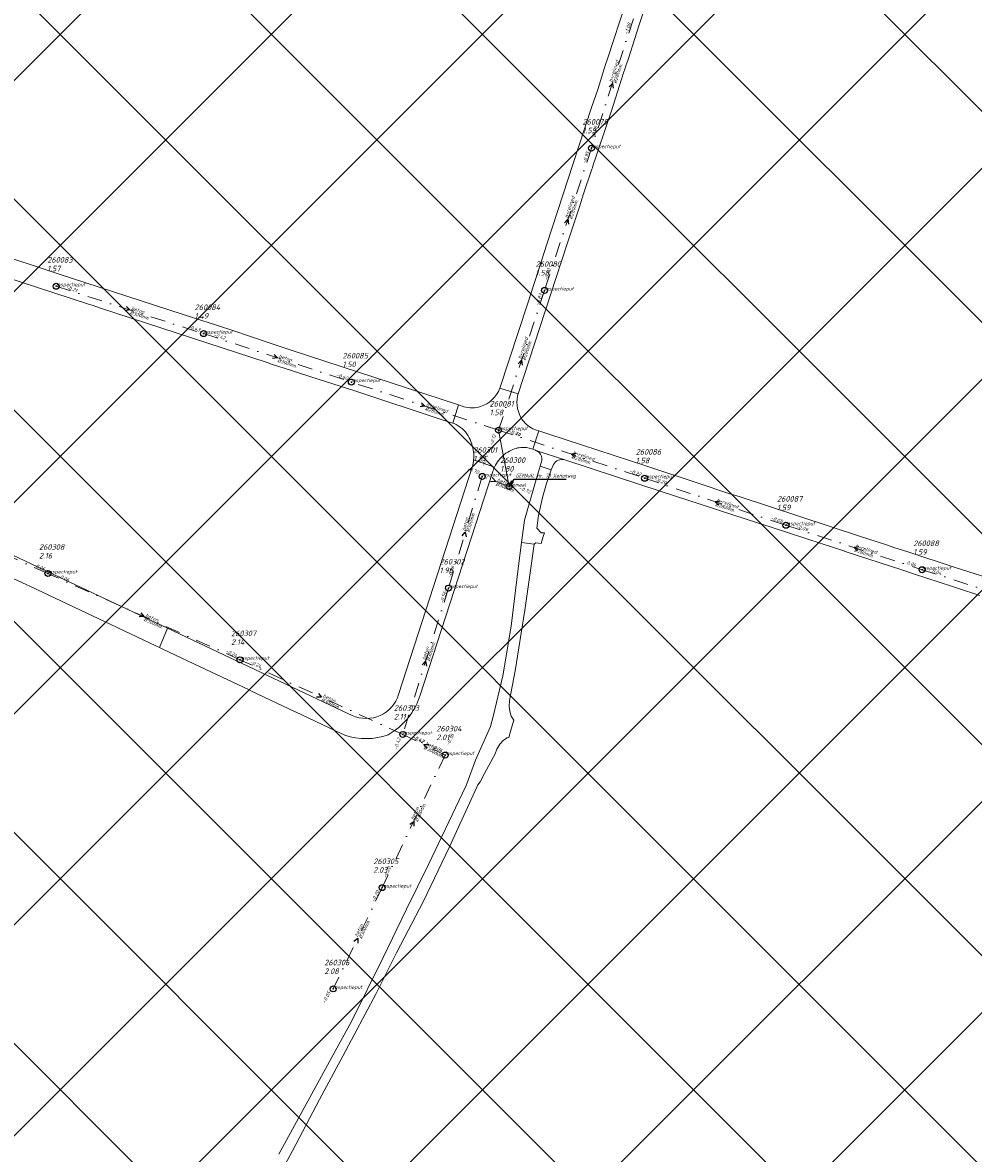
# Model space of a CAD drawing. Extents: x 148869 to 161638, y 453607 to 469810.
# Tile 193 of 256: x 152661 to 152980, y 464079 to 464458. Entities that reach past the tile are written whole.
import ezdxf
from ezdxf.lldxf.tags import DXFTag

# ---------------------------------------------------------------- set-up
doc = ezdxf.new("R2010")
doc.units = 0
doc.header["$PDMODE"] = 32
doc.header["$PDSIZE"] = 2
doc.linetypes.add('RI-VWA', pattern=[11, 5, -3, 0, -3])
doc.layers.get('0').update_dxf_attribs({"linetype": 'CONTINUOUS'})
doc.layers.get('DEFPOINTS').update_dxf_attribs({"linetype": 'CONTINUOUS'})
for name, color, linetype in [('2023 hatch', 90, 'CONTINUOUS'), ('B-OI-AANPIJLING', 1, 'CONTINUOUS'), ('B-OI-GEMAAL', 30, 'CONTINUOUS')]:
    doc.layers.add(name, color=color, linetype=linetype)
for name, color, linetype, lineweight in [('B-OI-RI-BIJZONDERDERHEDEN-T18', 134, 'CONTINUOUS', 18), ('B-OI-RI-PERSLEIDING-G-niet meenemen', 190, 'RI-PERS', 18), ('B-OI-RI-STROOMRICHTING-S', 252, 'CONTINUOUS', 25), ('B-OI-RI-VWA-BOB-T18', 34, 'CONTINUOUS', 18), ('B-OI-RI-VWA-DIAMETER-T18', 34, 'CONTINUOUS', 18), ('B-OI-RI-VWA-MATERIAAL-T18', 34, 'CONTINUOUS', 18), ('B-OI-RI-VWA_PUTDEKSELHOOGTE-T25', 34, 'CONTINUOUS', 25), ('B-OI-RI-VWA_PUTNUMMER-T25', 34, 'CONTINUOUS', 25), ('B-OI-RI-VWA_RIOOLPUT-S', 34, 'CONTINUOUS', 25), ('B-OI-RI-VWA_TRANSPORTLEIDING-G', 34, 'RI-VWA', 18), ('B-RO-VH-VERHARDING_ASFALT-GV', 251, 'CONTINUOUS', 18), ('B-RO-VH-VERHARDING_FUNDERING_ZAND-GV', 251, 'CONTINUOUS', 18), ('B-RO-VH-VERHARDING_STRAATBAKSTEEN-GV', 251, 'CONTINUOUS', 18)]:
    doc.layers.add(name, color=color, linetype=linetype, lineweight=lineweight)
doc.styles.add('NLCS-ISO-M500-T18_CURSIEF', font='NLCS-ISO.ttf', dxfattribs={"oblique": 15, "height": 0.9})
doc.styles.add('NLCS-ISO-M750-T25_CURSIEF', font='NLCS-ISO.ttf', dxfattribs={"oblique": 15, "height": 1.875})
tags = doc.linetypes.add('RI-PERS', pattern='A,7,-2,["P",Standard,S=1.8,R=0,X=-0.5,Y=-0.9],-2,7,-2,[102,NLCS.SHX,S=1,R=180,X=0,Y=0],-2', length=22).pattern_tags.tags
tags[6] = DXFTag(74, 10)

# ---------------------------------------------------------------- blocks, each defined once
blk = doc.blocks.new('ACMAP_ANN_TEMPLATE_vwa-diam')
at = {"color": 0, "linetype": 'ByBlock', "style": 'NLCS-ISO-M500-T18_CURSIEF', "oblique": 15}
blk.add_attdef('vwa-diam', (0.3, -1.3), '', height=1.2, dxfattribs=at)
blk = doc.blocks.new('ACMAP_ANN_TEMPLATE_vwa-materiaal')
at = {"color": 0, "linetype": 'ByBlock', "style": 'NLCS-ISO-M500-T18_CURSIEF', "oblique": 15}
blk.add_attdef('vwa-mat', (0.3, 0.2), '', height=1.2, dxfattribs=at)
blk = doc.blocks.new('ACMAP_ANN_TEMPLATE_vwa-nap-l')
at = {"color": 0, "linetype": 'ByBlock', "style": 'NLCS-ISO-M500-T18_CURSIEF', "oblique": 15}
blk.add_attdef('vwa-nap-l', (3.3, 0.2), '', height=1.2, dxfattribs=at)
blk = doc.blocks.new('ACMAP_ANN_TEMPLATE_vwa-nap-r')
at = {"color": 0, "linetype": 'ByBlock', "style": 'NLCS-ISO-M500-T18_CURSIEF', "oblique": 15}
blk.add_attdef('vwa-nap-r', (-5.6, 0.2), '', height=1.2, dxfattribs=at)
blk = doc.blocks.new('ACMAP_ANN_TEMPLATE_type knoop')
at = {"layer": 'DEFPOINTS', "style": 'NLCS-ISO-M500-T18_CURSIEF', "oblique": 15}
blk.add_attdef('type_knoop', (0, 0), '', height=1.2, dxfattribs=at)
blk = doc.blocks.new('ACMAP_ANN_TEMPLATE_vwa-puth')
at = {"color": 0, "linetype": 'ByBlock', "style": 'NLCS-ISO-M750-T25_CURSIEF', "oblique": 15}
blk.add_attdef('vwa-puth', (-3, 5), '', height=1.88, dxfattribs=at)
blk = doc.blocks.new('ACMAP_ANN_TEMPLATE_vwa-putnr')
at = {"color": 0, "linetype": 'ByBlock', "style": 'NLCS-ISO-M750-T25_CURSIEF', "oblique": 15}
blk.add_attdef('vaw-putnr', (-3, 7.9), '', height=1.88, dxfattribs=at)

msp = doc.modelspace()

# ---------------------------------------------------------------- hatches: boundary and pattern name
at = {"layer": '2023 hatch'}
h = msp.add_hatch(dxfattribs=at)
h.set_pattern_fill('L45L135', color=256, scale=49.98)
h.set_pattern_definition([(45, (0, 0), (-35.341197, 35.341197), []), (135, (0, 0), (-35.341197, -35.341197), [])])
h.paths.add_polyline_path([(155033.65, 463387.49), (154736.21, 463174.82), (154703.82, 463157.03), (154669.13, 463116.73), (154497.36, 463128.81), (154485.96, 463103.35), (154403, 462810.28), (154029.41, 462913.19), (153921.91, 462926.36), (153533.06, 462959.92), (153521.58, 463046.87), (153065.73, 463131.59), (152840.09, 463157.69), (152602.55, 463321.62), (152457.44, 463373.38), (152283.77, 463566.95), (152230.15, 463641.33), (152156.25, 463699.58), (152012.16, 463887.19), (152009.38, 463939.89), (151991.35, 464191.03), (152103.19, 464343.83), (152153.39, 464455.21), (152151.03, 464561.94), (152249.45, 464811.76), (152130.92, 465032.5), (152332.42, 465169.93), (152738.18, 465252.75), (152947.54, 465152.17), (153150.32, 465023.39), (153302.02, 464886.05), (153728.6, 464650.43), (153874.6, 464567.83), (153954.88, 464501.43), (153988.94, 464472.57), (154027.82, 464422.75), (154193.47, 464138.07), (154280.01, 463968.67), (154339.28, 463993.19), (154494.94, 463873.13), (154622.49, 463821.49), (154755.92, 463721.99), (154868.72, 463597.28)])

# ---------------------------------------------------------------- linework, layer by layer
at = {"layer": 'B-OI-AANPIJLING', "color": 251, "flags": 128}
msp.add_lwpolyline([(152824.3, 464302.6), (152825.66, 464303.94), (152825.03, 464304.37), (152824.3, 464302.6), (152825.13, 464304.3), (152825.24, 464304.23), (152824.3, 464302.6), (152825.45, 464304.09), (152825.56, 464304.01), (152824.3, 464302.6), (152825.98, 464305.11), (152843.42, 464305.11)], dxfattribs=at)
at = {"layer": 'B-OI-GEMAAL'}
msp.add_point((152824.3, 464302.6), dxfattribs=at)
at = {"layer": 'B-OI-RI-PERSLEIDING-G-niet meenemen'}
msp.add_line((152820.75, 464321.47), (152824.3, 464302.6), dxfattribs=at)
at = {"layer": 'B-OI-RI-STROOMRICHTING-S', "color": 251}
for points in [[(152857.74, 464436.38), (152858.88, 464437.53), (152859.11, 464435.93)], [(152842.88, 464390.93), (152844.01, 464392.08), (152844.23, 464390.48)], [(152696.17, 464362.85), (152697.33, 464361.72), (152695.73, 464361.48)], [(152745.6, 464346.81), (152746.73, 464345.68), (152745.14, 464345.44)], [(152827.32, 464343.73), (152828.45, 464344.87), (152828.68, 464343.28)], [(152794.98, 464330.65), (152796.12, 464329.52), (152794.52, 464329.28)], [(152846.8, 464313.65), (152845.2, 464313.42), (152846.35, 464312.29)], [(152818.61, 464305.58), (152819.8, 464304.3), (152818.07, 464304.12)], [(152894.9, 464297.73), (152893.32, 464297.5), (152894.45, 464296.36)], [(152808.54, 464286.13), (152809.64, 464287.3), (152809.92, 464285.71)], [(152941.36, 464282.43), (152939.77, 464282.2), (152940.9, 464281.06)], [(152701.02, 464260.3), (152702.05, 464259.05), (152700.43, 464258.98)], [(152795.23, 464242.94), (152796.35, 464244.1), (152796.61, 464242.51)], [(152760.43, 464233.35), (152761.45, 464232.1), (152759.83, 464232.05)], [(152797.4, 464216.17), (152795.8, 464216.15), (152796.77, 464214.87)], [(152791.08, 464189.51), (152792.35, 464190.5), (152792.38, 464188.89)], [(152772.32, 464150.37), (152773.6, 464151.35), (152773.61, 464149.74)]]:
    msp.add_lwpolyline(points, dxfattribs=at)
at = {"layer": 'B-OI-RI-VWA_RIOOLPUT-S'}
for p in [(152851.86, 464415.88), (152672.66, 464369.65), (152836.16, 464368.27), (152721.99, 464353.79), (152771.5, 464337.57), (152820.75, 464321.47), (152815.3, 464306), (152869.66, 464305.37), (152824.3, 464302.6), (152916.97, 464289.63), (152669.9, 464273.5), (152962.56, 464274.76), (152804, 464268.6), (152734.2, 464244.6), (152788.7, 464219.6), (152802.9, 464212.7), (152781.8, 464168.3), (152765.4, 464134.4)]:
    msp.add_point(p, dxfattribs=at)
at = {"layer": 'B-OI-RI-VWA_TRANSPORTLEIDING-G', "color": 251}
for p, q in [((152865.89, 464459.17), (152851.86, 464415.88)), ((152851.86, 464415.88), (152836.16, 464368.27)), ((152672.66, 464369.65), (152721.99, 464353.79)), ((152836.16, 464368.27), (152820.75, 464321.47)), ((152721.99, 464353.79), (152771.5, 464337.57)), ((152820.75, 464321.47), (152771.5, 464337.57)), ((152820.75, 464321.47), (152869.66, 464305.37)), ((152815.3, 464306), (152804, 464268.6)), ((152824.3, 464302.6), (152815.3, 464306)), ((152869.66, 464305.37), (152916.97, 464289.63)), ((152669.9, 464273.5), (152623.5, 464294.2)), ((152916.97, 464289.63), (152962.56, 464274.76)), ((152734.2, 464244.6), (152669.9, 464273.5)), ((152962.56, 464274.76), (153008.99, 464259.89)), ((152804, 464268.6), (152788.7, 464219.6)), ((152788.7, 464219.6), (152734.2, 464244.6)), ((152788.7, 464219.6), (152802.9, 464212.7)), ((152802.9, 464212.7), (152781.8, 464168.3)), ((152781.8, 464168.3), (152765.4, 464134.4))]:
    msp.add_line(p, q, dxfattribs=at)
at = {"layer": 'B-RO-VH-VERHARDING_ASFALT-GV', "flags": 128}
for points in [[(152863.25, 464464.27), (152857.33, 464446.12), (152856.92, 464444.85), (152856.81, 464444.53), (152856.6, 464443.88), (152854.03, 464435.59), (152852.04, 464429.89), (152847.57, 464416.21), (152840.51, 464394.72), (152836.98, 464383.7), (152835.14, 464378.16), (152830.51, 464364.03), (152821.15, 464335.52), (152827.33, 464333.59), (152840.01, 464372.61), (152843.84, 464384.23), (152846.93, 464393.6), (152847.83, 464396.29), (152849.25, 464400.59), (152851.99, 464408.86), (152852.16, 464409.36), (152852.47, 464410.33), (152853.33, 464412.87)], [(152853.33, 464412.87), (152857.11, 464424.1), (152858.46, 464428.11), (152859.92, 464432.64), (152860.6, 464434.73), (152862.64, 464441.08), (152863.05, 464442.36), (152863.41, 464443.47), (152864.11, 464445.63), (152867.87, 464457.23), (152869.47, 464462.17)], [(152630.83, 464380.82), (152683.5, 464363.69), (152684.72, 464363.29), (152687.55, 464362.37), (152743.33, 464344.08), (152744.79, 464343.6), (152751.48, 464341.4), (152752.82, 464340.96), (152757.88, 464339.3), (152772.6, 464334.61), (152801.92, 464324.96), (152805.41, 464323.84), (152807.3, 464329.91), (152751.32, 464348.31), (152745.36, 464350.3), (152737.09, 464353.08), (152732.48, 464354.59), (152726.38, 464356.59), (152718.59, 464359.14), (152714.88, 464360.36), (152673.36, 464373.87), (152650.67, 464381.29)], [(152827.12, 464332.94), (152827.33, 464333.59), (152821.15, 464335.52)], [(152808.27, 464329.6), (152807.3, 464329.91), (152805.41, 464323.84), (152805.88, 464323.69)], [(152809.14, 464329.31), (152808.8, 464329.41)], [(152829.29, 464315.71), (152830.07, 464315.64), (152832.23, 464315.1), (152834.21, 464321.23), (152833.5, 464321.45), (152832.78, 464321.69)], [(152989.94, 464270.31), (152973.93, 464275.41), (152957.41, 464280.81), (152953.43, 464282.11), (152950.28, 464283.15), (152941.64, 464285.99), (152941.62, 464286), (152901.6, 464299.17), (152897.89, 464300.32), (152887.6, 464303.75), (152887.56, 464303.77), (152870.38, 464309.4), (152837.61, 464320.14), (152834.21, 464321.23), (152832.23, 464315.1), (152833.08, 464314.77), (152833.29, 464314.68), (152842.98, 464311.49), (152868.36, 464303.22), (152880.01, 464299.43), (152892.05, 464295.51), (152895.11, 464294.51), (152907.81, 464290.38), (152911.74, 464289.09), (152924.34, 464284.96), (152936.66, 464280.91), (152936.74, 464280.88), (152937.18, 464280.71), (152955.75, 464274.67), (152960.05, 464273.28), (152972.42, 464269.23), (152974.39, 464268.57), (152981.92, 464266.11)], [(152819.4, 464309.1), (152812.41, 464311.5)], [(152812.41, 464311.5), (152819.4, 464309.1)], [(152842.98, 464311.49), (152833.29, 464314.68)], [(152835.21, 464311.33), (152834.73, 464309.43), (152838.34, 464308.19), (152839.17, 464309.98)], [(152811.99, 464309.4), (152787.32, 464233)], [(152794.49, 464232.74), (152818.71, 464307.35)], [(152627.43, 464286.46), (152656.64, 464272.62), (152662.85, 464269.66), (152663.82, 464269.23), (152668.36, 464267.09), (152693.12, 464255.39), (152693.35, 464255.28), (152706.06, 464249.23), (152706.2, 464249.16), (152707.2, 464248.69), (152709.89, 464255.17), (152671.35, 464273.39), (152630.82, 464292.56)], [(152771.79, 464225.95), (152768.39, 464227.5), (152709.89, 464255.17), (152707.2, 464248.69), (152708.61, 464248.03), (152722.73, 464241.39)], [(152722.73, 464241.39), (152737.06, 464234.6), (152738.06, 464234.12), (152752.71, 464227.15), (152752.76, 464227.13), (152766.15, 464220.83), (152766.16, 464220.83), (152769.3, 464219.34)], [(152783.86, 464219.43), (152785.83, 464220.83)]]:
    msp.add_lwpolyline(points, dxfattribs=at)
at = {"layer": 'B-RO-VH-VERHARDING_ASFALT-GV'}
for points in [[(152821.15, 464335.52, -0.234554), (152814.75, 464329.4)], [(152828.82, 464324.84, -0.209429), (152827.12, 464332.94)], [(152808.8, 464329.41, -0.013419), (152808.27, 464329.6)], [(152814.75, 464329.4, -0.143956), (152809.14, 464329.31)], [(152805.88, 464323.69, -0.165248), (152810.55, 464319.59)], [(152832.78, 464321.69, -0.140583), (152828.82, 464324.84)], [(152810.55, 464319.59, -0.0647), (152811.77, 464316.94)], [(152811.77, 464316.94, -0.113647), (152812.41, 464311.5)], [(152825.08, 464314.82, -0.120285), (152829.29, 464315.71)], [(152812.41, 464311.5, -0.043773), (152811.99, 464309.4)], [(152819.4, 464309.1, -0.105244), (152822.68, 464313.34)], [(152822.68, 464313.34, -0.045071), (152825.08, 464314.82)], [(152833.29, 464314.68, -0.068997), (152834.33, 464313.97)], [(152834.33, 464313.97, -0.245034), (152835.21, 464311.33)], [(152839.17, 464309.98, -0.357466), (152842.98, 464311.49)], [(152818.71, 464307.35, -0.036544), (152819.4, 464309.1)], [(152787.32, 464233, -0.214944), (152781.15, 464225.97)], [(152785.83, 464220.83, 0.173769), (152794.49, 464232.74)], [(152781.15, 464225.97, -0.215118), (152771.79, 464225.95)], [(152769.3, 464219.34, 0.161882), (152783.86, 464219.43)]]:
    msp.add_lwpolyline(points, format="xyb", dxfattribs=at)
at = {"layer": 'B-RO-VH-VERHARDING_FUNDERING_ZAND-GV', "flags": 128}
msp.add_lwpolyline([(152746.37, 464070.22), (152751.78, 464080.13), (152760.83, 464097.38), (152768.72, 464112.15), (152779.79, 464132.91), (152786.64, 464146.43), (152795.62, 464163.77), (152804.25, 464181.76), (152813.51, 464201.91), (152813.88, 464202.71), (152814.59, 464203.77), (152816.08, 464206.56), (152819.62, 464213.16), (152820.19, 464214.67), (152821.23, 464216.32), (152822.38, 464217.68), (152823.65, 464218.45), (152824.23, 464218.57), (152825.09, 464221.79), (152825.93, 464224.34), (152824.96, 464225.75), (152824.49, 464227.41), (152824.36, 464228.99), (152824.42, 464230.93), (152826.33, 464240.87), (152829.56, 464261.26), (152831.44, 464274.53), (152832.74, 464283.3), (152828.43, 464283.85), (152827.4, 464276), (152825.01, 464255.86), (152822.15, 464239.23), (152819, 464225.64), (152818.06, 464222.23), (152813.04, 464210.99), (152810.23, 464203.41), (152809.89, 464202.5), (152806.39, 464194.98), (152797.32, 464176), (152789.96, 464161.07), (152782.17, 464144.9), (152771.53, 464123.47), (152766.1, 464113.55), (152747.22, 464079.1)], dxfattribs=at)
at = {"layer": 'B-RO-VH-VERHARDING_STRAATBAKSTEEN-GV', "flags": 128}
msp.add_lwpolyline([(152834.73, 464309.43), (152833.39, 464304.99), (152829.4, 464291.29), (152828.43, 464283.85), (152832.74, 464283.3), (152833.25, 464283.73), (152834.99, 464283.52), (152835.73, 464285.84), (152836.14, 464287.12), (152835.05, 464287.12), (152833.53, 464288.65), (152834.16, 464292.85), (152835.45, 464298.89), (152836.82, 464303.67), (152838.34, 464308.19)], close=True, dxfattribs=at)

# ---------------------------------------------------------------- block references
at = {"layer": 'B-OI-RI-VWA-BOB-T18', "color": 251}
for name, p, rotation, values in [('ACMAP_ANN_TEMPLATE_vwa-nap-r', (152865.89, 464459.17), 72.2826042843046, {'vwa-nap-r': '-1.08'}), ('ACMAP_ANN_TEMPLATE_vwa-nap-l', (152851.86, 464415.88), 71.74937431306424, {'vwa-nap-l': '-0.93'}), ('ACMAP_ANN_TEMPLATE_vwa-nap-r', (152851.86, 464415.88), 72.04283673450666, {'vwa-nap-r': '-0.95'}), ('ACMAP_ANN_TEMPLATE_vwa-nap-l', (152836.16, 464368.27), 71.77465549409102, {'vwa-nap-l': '-0.83'}), ('ACMAP_ANN_TEMPLATE_vwa-nap-l', (152672.66, 464369.65), 342.1769755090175, {'vwa-nap-l': '-0.21'}), ('ACMAP_ANN_TEMPLATE_vwa-nap-r', (152836.16, 464368.27), 71.74937431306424, {'vwa-nap-r': '-0.83'}), ('ACMAP_ANN_TEMPLATE_vwa-nap-r', (152721.99, 464353.79), 342.1769755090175, {'vwa-nap-r': '-0.43'}), ('ACMAP_ANN_TEMPLATE_vwa-nap-l', (152721.99, 464353.79), 341.8606565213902, {'vwa-nap-l': '-0.42'}), ('ACMAP_ANN_TEMPLATE_vwa-nap-r', (152771.5, 464337.57), 341.8606565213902, {'vwa-nap-r': '-0.60'}), ('ACMAP_ANN_TEMPLATE_vwa-nap-r', (152771.5, 464337.57), 341.8972475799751, {'vwa-nap-r': '-0.60'}), ('ACMAP_ANN_TEMPLATE_vwa-nap-r', (152820.75, 464321.47), 71.77465549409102, {'vwa-nap-r': '-0.12'}), ('ACMAP_ANN_TEMPLATE_vwa-nap-l', (152820.75, 464321.47), 341.7796938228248, {'vwa-nap-l': '-0.40'}), ('ACMAP_ANN_TEMPLATE_vwa-nap-l', (152820.75, 464321.47), 341.8972475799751, {'vwa-nap-l': '-0.74'}), ('ACMAP_ANN_TEMPLATE_vwa-nap-l', (152815.3, 464306), 73.18838370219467, {'vwa-nap-l': '-0.70'}), ('ACMAP_ANN_TEMPLATE_vwa-nap-r', (152815.3, 464306), 339.304549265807, {'vwa-nap-r': '-0.70'}), ('ACMAP_ANN_TEMPLATE_vwa-nap-r', (152869.66, 464305.37), 341.7796938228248, {'vwa-nap-r': '-0.22'}), ('ACMAP_ANN_TEMPLATE_vwa-nap-l', (152869.66, 464305.37), 341.5977563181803, {'vwa-nap-l': '-0.20'}), ('ACMAP_ANN_TEMPLATE_vwa-nap-l', (152824.3, 464302.6), 339.304549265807, {'vwa-nap-l': '-0.72'}), ('ACMAP_ANN_TEMPLATE_vwa-nap-r', (152916.97, 464289.63), 341.5977563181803, {'vwa-nap-r': '-0.08'}), ('ACMAP_ANN_TEMPLATE_vwa-nap-l', (152916.97, 464289.63), 341.9353300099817, {'vwa-nap-l': '-0.09'}), ('ACMAP_ANN_TEMPLATE_vwa-nap-r', (152962.56, 464274.76), 341.9353300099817, {'vwa-nap-r': '0.04'}), ('ACMAP_ANN_TEMPLATE_vwa-nap-r', (152669.9, 464273.5), 335.7981954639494, {'vwa-nap-r': '-0.06'}), ('ACMAP_ANN_TEMPLATE_vwa-nap-l', (152804, 464268.6), 72.65929222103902, {'vwa-nap-l': '-0.56'}), ('ACMAP_ANN_TEMPLATE_vwa-nap-l', (152962.56, 464274.76), 342.2414489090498, {'vwa-nap-l': '0.04'}), ('ACMAP_ANN_TEMPLATE_vwa-nap-l', (152669.9, 464273.5), 335.9573611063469, {'vwa-nap-l': '-0.06'}), ('ACMAP_ANN_TEMPLATE_vwa-nap-r', (152804, 464268.6), 73.18838370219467, {'vwa-nap-r': '-0.56'}), ('ACMAP_ANN_TEMPLATE_vwa-nap-r', (152734.2, 464244.6), 335.3583380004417, {'vwa-nap-r': '-0.24'}), ('ACMAP_ANN_TEMPLATE_vwa-nap-l', (152734.2, 464244.6), 335.7981954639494, {'vwa-nap-l': '-0.24'}), ('ACMAP_ANN_TEMPLATE_vwa-nap-r', (152788.7, 464219.6), 72.65929222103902, {'vwa-nap-r': '-0.42'}), ('ACMAP_ANN_TEMPLATE_vwa-nap-l', (152788.7, 464219.6), 334.0841649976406, {'vwa-nap-l': '-0.42'}), ('ACMAP_ANN_TEMPLATE_vwa-nap-l', (152788.7, 464219.6), 335.3583380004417, {'vwa-nap-l': '-0.42'}), ('ACMAP_ANN_TEMPLATE_vwa-nap-l', (152802.9, 464212.7), 64.5817539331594, {'vwa-nap-l': '-0.36'}), ('ACMAP_ANN_TEMPLATE_vwa-nap-r', (152802.9, 464212.7), 334.0841649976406, {'vwa-nap-r': '-0.36'}), ('ACMAP_ANN_TEMPLATE_vwa-nap-l', (152781.8, 464168.3), 64.1834259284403, {'vwa-nap-l': '-0.20'}), ('ACMAP_ANN_TEMPLATE_vwa-nap-r', (152781.8, 464168.3), 64.5817539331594, {'vwa-nap-r': '-0.20'}), ('ACMAP_ANN_TEMPLATE_vwa-nap-r', (152765.4, 464134.4), 64.1834259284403, {'vwa-nap-r': '-0.05'})]:
    msp.add_blockref(name, p, dxfattribs=dict(at, rotation=rotation)).add_auto_attribs(values)
at = {"layer": 'B-OI-RI-VWA-DIAMETER-T18', "color": 251}
for p, rotation, values in [((152858.88, 464437.53), 72.04283673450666, {'vwa-diam': '%%c280mm.'}), ((152844.01, 464392.08), 71.74937431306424, {'vwa-diam': '%%c280mm.'}), ((152697.33, 464361.72), 342.1769755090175, {'vwa-diam': '%%c300mm.'}), ((152828.45, 464344.87), 71.77465549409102, {'vwa-diam': '%%c280mm.'}), ((152746.74, 464345.68), 341.8606565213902, {'vwa-diam': '%%c300mm.'}), ((152796.12, 464329.52), 341.8972475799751, {'vwa-diam': '%%c280mm.'}), ((152845.2, 464313.42), 341.7796938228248, {'vwa-diam': '%%c280mm.'}), ((152819.8, 464304.3), 339.304549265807, {'vwa-diam': '%%c300mm.'}), ((152893.32, 464297.5), 341.5977563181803, {'vwa-diam': '%%c280mm.'}), ((152809.65, 464287.3), 73.18838370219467, {'vwa-diam': '%%c300mm.'}), ((152939.77, 464282.2), 341.9353300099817, {'vwa-diam': '%%c280mm.'}), ((152702.05, 464259.05), 335.7981954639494, {'vwa-diam': '%%c300mm.'}), ((152796.35, 464244.1), 72.65929222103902, {'vwa-diam': '%%c300mm.'}), ((152761.45, 464232.1), 335.3583380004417, {'vwa-diam': '%%c300mm.'}), ((152795.8, 464216.15), 334.0841649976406, {'vwa-diam': '%%c300mm.'}), ((152792.35, 464190.5), 64.5817539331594, {'vwa-diam': '%%c300mm.'}), ((152773.6, 464151.35), 64.1834259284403, {'vwa-diam': '%%c300mm.'})]:
    msp.add_blockref('ACMAP_ANN_TEMPLATE_vwa-diam', p, dxfattribs=dict(at, rotation=rotation)).add_auto_attribs(values)
at = {"layer": 'B-OI-RI-VWA-MATERIAAL-T18', "color": 251}
for p, rotation, values in [((152858.88, 464437.53), 72.04283673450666, {'vwa-mat': 'b+relined'}), ((152844.01, 464392.08), 71.74937431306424, {'vwa-mat': 'b+relined'}), ((152697.33, 464361.72), 342.1769755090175, {'vwa-mat': 'beton'}), ((152828.45, 464344.87), 71.77465549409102, {'vwa-mat': 'b+relined'}), ((152746.74, 464345.68), 341.8606565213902, {'vwa-mat': 'beton'}), ((152796.12, 464329.52), 341.8972475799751, {'vwa-mat': 'b+relined'}), ((152845.2, 464313.42), 341.7796938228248, {'vwa-mat': 'b+relined'}), ((152819.8, 464304.3), 339.304549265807, {'vwa-mat': 'beton'}), ((152893.32, 464297.5), 341.5977563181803, {'vwa-mat': 'b+relined'}), ((152809.65, 464287.3), 73.18838370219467, {'vwa-mat': 'beton'}), ((152939.77, 464282.2), 341.9353300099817, {'vwa-mat': 'b+relined'}), ((152702.05, 464259.05), 335.7981954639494, {'vwa-mat': 'beton'}), ((152796.35, 464244.1), 72.65929222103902, {'vwa-mat': 'beton'}), ((152761.45, 464232.1), 335.3583380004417, {'vwa-mat': 'beton'}), ((152795.8, 464216.15), 334.0841649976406, {'vwa-mat': 'beton'}), ((152792.35, 464190.5), 64.5817539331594, {'vwa-mat': 'beton'}), ((152773.6, 464151.35), 64.1834259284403, {'vwa-mat': 'beton'})]:
    msp.add_blockref('ACMAP_ANN_TEMPLATE_vwa-materiaal', p, dxfattribs=dict(at, rotation=rotation)).add_auto_attribs(values)
at = {"layer": 'B-OI-RI-VWA_PUTDEKSELHOOGTE-T25', "color": 251}
for p, values in [((152851.86, 464415.88), {'vwa-puth': '1.59'}), ((152672.66, 464369.65), {'vwa-puth': '1.57'}), ((152836.16, 464368.27), {'vwa-puth': '1.58'}), ((152721.99, 464353.79), {'vwa-puth': '1.49'}), ((152771.5, 464337.57), {'vwa-puth': '1.50'}), ((152820.75, 464321.47), {'vwa-puth': '1.58'}), ((152815.3, 464306), {'vwa-puth': '1.81'}), ((152869.66, 464305.37), {'vwa-puth': '1.58'}), ((152824.3, 464302.6), {'vwa-puth': '1.80'}), ((152916.97, 464289.63), {'vwa-puth': '1.59'}), ((152962.56, 464274.76), {'vwa-puth': '1.59'}), ((152669.9, 464273.5), {'vwa-puth': '2.16'}), ((152804, 464268.6), {'vwa-puth': '1.96'}), ((152734.2, 464244.6), {'vwa-puth': '2.14'}), ((152788.7, 464219.6), {'vwa-puth': '2.11'}), ((152802.9, 464212.7), {'vwa-puth': '2.01'}), ((152781.8, 464168.3), {'vwa-puth': '2.03'}), ((152765.4, 464134.4), {'vwa-puth': '2.08'})]:
    msp.add_blockref('ACMAP_ANN_TEMPLATE_vwa-puth', p, dxfattribs=at).add_auto_attribs(values)
at = {"layer": 'B-OI-RI-VWA_PUTNUMMER-T25', "color": 251}
for p, values in [((152851.86, 464415.88), {'vaw-putnr': '260079'}), ((152672.66, 464369.65), {'vaw-putnr': '260083'}), ((152836.16, 464368.27), {'vaw-putnr': '260080'}), ((152721.99, 464353.79), {'vaw-putnr': '260084'}), ((152771.5, 464337.57), {'vaw-putnr': '260085'}), ((152820.75, 464321.47), {'vaw-putnr': '260081'}), ((152815.3, 464306), {'vaw-putnr': '260301'}), ((152869.66, 464305.37), {'vaw-putnr': '260086'}), ((152824.3, 464302.6), {'vaw-putnr': '260300'}), ((152916.97, 464289.63), {'vaw-putnr': '260087'}), ((152669.9, 464273.5), {'vaw-putnr': '260308'}), ((152962.56, 464274.76), {'vaw-putnr': '260088'}), ((152804, 464268.6), {'vaw-putnr': '260302'}), ((152734.2, 464244.6), {'vaw-putnr': '260307'}), ((152788.7, 464219.6), {'vaw-putnr': '260303'}), ((152802.9, 464212.7), {'vaw-putnr': '260304'}), ((152781.8, 464168.3), {'vaw-putnr': '260305'}), ((152765.4, 464134.4), {'vaw-putnr': '260306'})]:
    msp.add_blockref('ACMAP_ANN_TEMPLATE_vwa-putnr', p, dxfattribs=at).add_auto_attribs(values)
at = {"layer": 'DEFPOINTS'}
for p, values in [((152851.86, 464415.88), {'type_knoop': 'inspectieput'}), ((152672.66, 464369.65), {'type_knoop': 'inspectieput'}), ((152836.16, 464368.27), {'type_knoop': 'inspectieput'}), ((152721.99, 464353.79), {'type_knoop': 'inspectieput'}), ((152771.5, 464337.57), {'type_knoop': 'inspectieput'}), ((152820.75, 464321.47), {'type_knoop': 'inspectieput'}), ((152815.3, 464306), {'type_knoop': 'inspectieput'}), ((152824.3, 464302.6), {'type_knoop': 'gemaal'}), ((152869.66, 464305.37), {'type_knoop': 'inspectieput'}), ((152916.97, 464289.63), {'type_knoop': 'inspectieput'}), ((152669.9, 464273.5), {'type_knoop': 'inspectieput'}), ((152962.56, 464274.76), {'type_knoop': 'inspectieput'}), ((152804, 464268.6), {'type_knoop': 'inspectieput'}), ((152734.2, 464244.6), {'type_knoop': 'inspectieput'}), ((152788.7, 464219.6), {'type_knoop': 'inspectieput'}), ((152802.9, 464212.7), {'type_knoop': 'inspectieput'}), ((152781.8, 464168.3), {'type_knoop': 'inspectieput'}), ((152765.4, 464134.4), {'type_knoop': 'inspectieput'})]:
    msp.add_blockref('ACMAP_ANN_TEMPLATE_type knoop', p, dxfattribs=at).add_auto_attribs(values)

# ---------------------------------------------------------------- texts
at = {"layer": 'B-OI-RI-BIJZONDERDERHEDEN-T18', "color": 251, "style": 'NLCS-ISO-M500-T18_CURSIEF', "oblique": 15, "width": 0.8}
msp.add_text('GEMAAL nr. 70 Xenonweg', height=1.35, dxfattribs=at).set_placement((152826.49, 464305.57))

doc.saveas('drawing.dxf')
